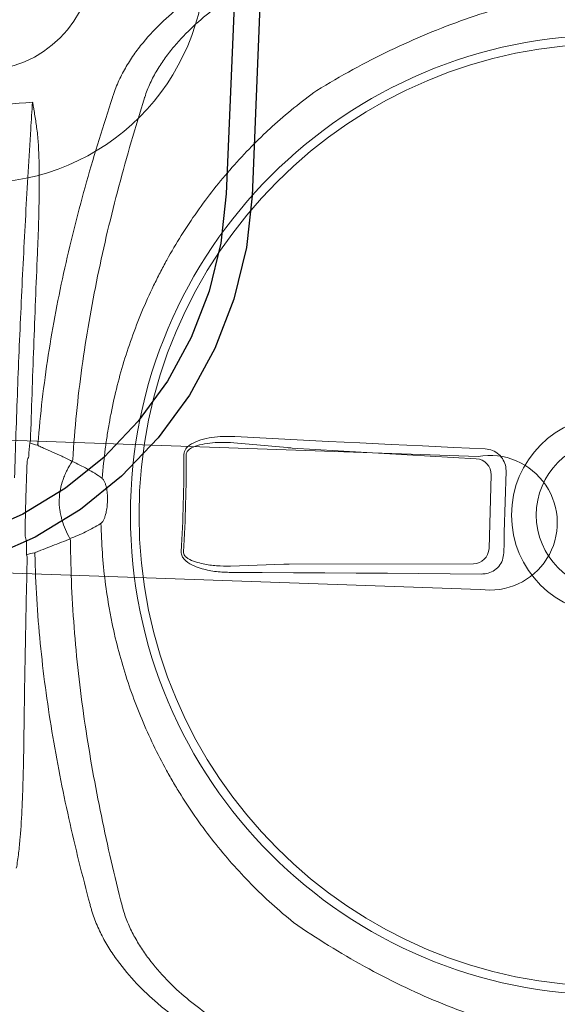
# Model space of a CAD drawing. Header units: millimetres. Extents: x 256680 to 410391, y -77299 to -22623.
# Tile 168 of 202: x 365511 to 365631, y -26467 to -26248. Entities that reach past the tile are written whole.
import ezdxf

# ---------------------------------------------------------------- set-up
doc = ezdxf.new("R2010")
doc.units = ezdxf.units.MM
doc.header["$LTSCALE"] = 2.5
for name, color, linetype, lineweight in [('CKD Equipments', 252, 'Continuous', 0), ('EQUIPMENT', 210, 'Continuous', 0), ('FURNITURES', 30, 'Continuous', 15), ('HATCH LIGHT', 250, 'Continuous', 0), ('K Equipment', 30, 'Continuous', 9)]:
    doc.layers.add(name, color=color, linetype=linetype, lineweight=lineweight)
doc.layers.add('Edges', color=7, linetype='Continuous')

# ---------------------------------------------------------------- blocks, each defined once
blk = doc.blocks.new('awreg')
at = {"layer": 'K Equipment'}
for radius in [50, 25]:
    blk.add_circle((60741.19, 14314.36, -7.42), radius, dxfattribs=at)
blk = doc.blocks.new('G$C62143A14')
at = {"linetype": 'Continuous', "lineweight": 0}
for p, q in [((159.41, 298.28), (158.51, 310.14)), ((186.05, 310.43), (185.4, 298.56)), ((161.16, 256.1), (159.47, 297.14)), ((185.36, 297.41), (184.56, 256.36)), ((181.11, 252.93), (164.68, 252.75))]:
    blk.add_line(p, q, dxfattribs=at)
at = {"linetype": 'Continuous', "lineweight": 0, "flags": 128}
for points in [[(158.93, 254.16), (158.73, 261.15), (158.52, 268.13), (158.3, 275.11), (158.08, 282.09), (157.85, 289.07), (157.62, 296.03), (157.38, 303), (157.14, 309.95)], [(187.42, 310.28), (187.32, 303.32), (187.24, 296.35), (187.15, 289.38), (187.08, 282.4), (187.01, 275.42), (186.94, 268.44), (186.88, 261.45), (186.82, 254.46)], [(182.02, 249.63), (179.75, 249.61), (177.48, 249.59), (175.2, 249.56), (172.93, 249.54), (170.66, 249.51), (168.39, 249.49), (166.11, 249.46), (163.84, 249.43)]]:
    blk.add_lwpolyline(points, dxfattribs=at)
at = {"linetype": 'Continuous', "lineweight": 0}
for radius in [106.93, 105, 22.05, 16.56]:
    blk.add_circle((173.18, 226), radius, dxfattribs=at)
for centre, radius, start, end in [((264.82, 359.79), 5.1, 198.6597, 198.9824), ((155.01, 366.47), 11.7, 289.4003, 291.6643), ((188.33, 366.83), 11.7, 249.5682, 251.8322), ((165.6, 356.38), 6.29, 203.4577, 206.904), ((177.96, 356.51), 6.29, 334.3284, 337.7748), ((157.41, 358.16), 13.42, 294.4256, 295.9261), ((157.61, 342.91), 6.49, 29.2266, 32.2639), ((186.11, 358.47), 13.42, 245.3063, 246.8069), ((168.31, 679.42), 358.79, 268.8832, 272.3492), ((168.31, 679.3), 358.14, 268.8832, 272.3493), ((164.68, 256.28), 3.53, 182.7979, 269.9804), ((181.03, 256.45), 3.53, 271.252, 358.4345)]:
    blk.add_arc(centre, radius, start, end, dxfattribs=at)
for centre, major_axis, ratio, start_param, end_param in [((171.84, 350.64), (37.1, 0.4), 0.145844, 1.830411, 1.913269), ((171.84, 350.64), (37.1, 0.4), 0.145844, 1.228323, 1.311182), ((185.66, 296.81), (-0.02, -3.5), 0.086139, 4.190109, 4.539174), ((159.19, 296.52), (0.09, -3.5), 0.086139, 1.744011, 2.093077)]:
    blk.add_ellipse(centre, major_axis=major_axis, ratio=ratio, start_param=start_param, end_param=end_param, dxfattribs=at)
for points in [[(258.59, 370.05), (259.1, 366.09), (259.61, 362.14), (260.15, 358.18)], [(254.1, 358.33), (256.1, 358.27), (258.12, 358.22), (260.15, 358.18)], [(159.33, 355.6), (159.52, 355.05), (159.71, 354.5), (159.83, 353.87)], [(163.42, 356.11), (163.03, 356), (162.64, 355.89), (162.26, 355.77)], [(181.31, 355.97), (180.93, 356.08), (180.54, 356.19), (180.14, 356.29)], [(183.79, 354.13), (183.89, 354.76), (184.07, 355.32), (184.25, 355.87)], [(159.5, 353.76), (159.55, 353.75), (159.61, 353.75), (159.65, 353.78)], [(159.65, 353.78), (159.71, 353.81), (159.77, 353.84), (159.83, 353.87)], [(183.79, 354.13), (183.85, 354.1), (183.91, 354.07), (183.96, 354.04)], [(183.96, 354.04), (184.01, 354.01), (184.06, 354.01), (184.11, 354.02)], [(162.96, 345.94), (162.94, 345.94), (162.92, 345.95), (162.9, 345.95)], [(163.05, 346.4), (163.06, 346.39), (163.08, 346.39), (163.1, 346.38)], [(180.88, 346.15), (180.86, 346.14), (180.84, 346.13), (180.83, 346.13)], [(261.88, 340.42), (261.88, 340.42), (261.88, 340.42), (261.89, 340.42)], [(82.05, 338.49), (82.05, 338.49), (82.04, 338.48), (82.04, 338.48)], [(82.06, 331.35), (82.01, 331.33), (81.96, 331.32), (81.91, 331.3)], [(262.17, 333.24), (262.12, 333.25), (262.07, 333.27), (262.02, 333.28)]]:
    blk.add_open_spline(points, degree=3, dxfattribs=at)
for points, knots in [([(176.37, 358.94), (182.93, 359), (189.47, 359.03), (199.27, 359.03), (202.53, 359.03), (209.05, 359), (212.31, 358.99), (218.81, 358.93), (222.06, 358.9), (228.52, 358.82), (231.74, 358.78), (241.38, 358.62), (247.76, 358.49), (254.1, 358.33)], [0, 0, 0, 0, 0.25, 0.25, 0.375, 0.375, 0.5, 0.5, 0.625, 0.625, 0.75, 0.75, 1, 1, 1, 1]), ([(260, 358.13), (259.94, 358.11), (259.88, 358.09), (259.76, 358.07), (259.7, 358.05), (259.52, 358.01), (259.39, 357.99), (259.03, 357.91), (258.79, 357.86), (258.06, 357.71), (257.57, 357.62), (256.11, 357.33), (255.14, 357.15), (254.16, 356.97)], [0, 0, 0, 0, 0.03125, 0.03125, 0.0625, 0.0625, 0.125, 0.125, 0.25, 0.25, 0.5, 0.5, 1, 1, 1, 1]), ([(259.99, 358.16), (260.03, 358.16), (260.08, 358.17), (260.13, 358.18), (260.13, 358.18), (260.14, 358.18), (260.15, 358.18)], [0, 0, 0, 0, 0.0002027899, 0.0002027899, 0.0002027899, 0.000241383, 0.000241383, 0.000241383, 0.000241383]), ([(260, 358.13), (260.04, 358.14), (260.08, 358.16), (260.13, 358.17), (260.14, 358.18), (260.14, 358.18), (260.15, 358.18)], [0, 0, 0, 0, 0.0002012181, 0.0002012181, 0.0002012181, 0.0002381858, 0.0002381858, 0.0002381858, 0.0002381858]), ([(158.9, 355.44), (151.92, 355.34), (144.94, 355.22), (131.01, 354.94), (124.06, 354.78), (117.12, 354.6)], [0, 0, 0, 0, 0.5, 0.5, 1, 1, 1, 1]), ([(180.14, 356.29), (178.75, 356.29), (177.36, 356.29), (174.57, 356.28), (171.78, 356.26), (168.99, 356.22), (166.21, 356.17), (164.81, 356.14), (163.42, 356.11)], [0, 0, 0, 0, 0.25, 0.25, 0.5, 0.75, 0.75, 1, 1, 1, 1]), ([(226.5, 355.78), (219.55, 355.81), (212.59, 355.82), (198.65, 355.8), (191.67, 355.77), (184.68, 355.72)], [0, 0, 0, 0, 0.5, 0.5, 1, 1, 1, 1]), ([(254.16, 356.97), (253.59, 356.87), (253.02, 356.78), (251.88, 356.63), (251.31, 356.57), (249.59, 356.4), (248.44, 356.3), (245, 356.08), (242.7, 355.98), (238.08, 355.85), (235.77, 355.81), (231.14, 355.77), (228.82, 355.77), (226.5, 355.78)], [0, 0, 0, 0, 0.0625, 0.0625, 0.125, 0.125, 0.25, 0.25, 0.5, 0.5, 0.75, 0.75, 1, 1, 1, 1]), ([(82.05, 338.49), (88.31, 340.43), (94.62, 342.26), (104.17, 344.77), (107.37, 345.57), (113.78, 347.08), (117, 347.79), (126.68, 349.77), (133.19, 350.9), (143.02, 352.25), (146.31, 352.64), (152.9, 353.29), (156.2, 353.56), (159.5, 353.76)], [0, 0, 0, 0, 0.25, 0.25, 0.375, 0.375, 0.5, 0.5, 0.75, 0.75, 0.875, 0.875, 1, 1, 1, 1]), ([(117.12, 354.6), (114.8, 354.54), (112.49, 354.49), (107.86, 354.43), (105.55, 354.42), (100.93, 354.46), (98.63, 354.5), (95.17, 354.66), (94.02, 354.72), (92.3, 354.86), (91.73, 354.91), (90.59, 355.04), (90.02, 355.11), (89.45, 355.2)], [0, 0, 0, 0, 0.25, 0.25, 0.5, 0.5, 0.75, 0.75, 0.875, 0.875, 0.9375, 0.9375, 1, 1, 1, 1]), ([(159.99, 353.53), (160.13, 353.19), (160.28, 352.84), (160.43, 352.5), (160.72, 351.82), (161.01, 351.14), (161.3, 350.47), (161.59, 349.79), (161.88, 349.11), (162.18, 348.43), (162.47, 347.76), (162.76, 347.08), (163.05, 346.4)], [0.0002616, 0.0002616, 0.0002616, 0.0002616, 0.00188464, 0.00188464, 0.00188464, 0.00508207, 0.00508207, 0.00508207, 0.00827951, 0.00827951, 0.00827951, 0.01147698, 0.01147698, 0.01147698, 0.01147698]), ([(180.5, 346.27), (181.01, 347.27), (181.28, 347.96), (181.56, 348.64), (181.83, 349.32), (182.11, 350.01), (182.38, 350.69), (182.66, 351.38), (182.94, 352.06), (183.21, 352.74), (183.35, 353.09), (183.49, 353.44), (183.64, 353.79)], [0, 0, 0, 0, 0.00319655, 0.00319655, 0.00319655, 0.00639307, 0.00639307, 0.00639307, 0.00958958, 0.00958958, 0.00958958, 0.01121538, 0.01121538, 0.01121538, 0.01121538]), ([(184.11, 354.02), (187.42, 353.89), (190.73, 353.7), (197.33, 353.19), (200.62, 352.87), (210.48, 351.74), (217.01, 350.75), (226.74, 348.97), (229.97, 348.33), (236.41, 346.95), (239.63, 346.22), (249.23, 343.92), (255.57, 342.23), (261.88, 340.42)], [0, 0, 0, 0, 0.125, 0.125, 0.25, 0.25, 0.5, 0.5, 0.625, 0.625, 0.75, 0.75, 1, 1, 1, 1]), ([(180.5, 346.27), (179.86, 346.65), (179.19, 347.01), (178.15, 347.48), (177.8, 347.62), (177.09, 347.9), (176.73, 348.02), (174.91, 348.58), (173.41, 348.82), (171.09, 348.8), (170.32, 348.73), (169.18, 348.53), (168.8, 348.44), (168.06, 348.25), (167.7, 348.14), (165.9, 347.54), (164.56, 346.88), (163.28, 346.09)], [0, 0, 0, 0, 0.125, 0.125, 0.1875, 0.1875, 0.25, 0.25, 0.5, 0.5, 0.625, 0.625, 0.6875, 0.6875, 0.75, 0.75, 1, 1, 1, 1]), ([(162.9, 345.95), (156.01, 345.65), (149.15, 345.08), (138.9, 343.85), (135.48, 343.38), (128.69, 342.33), (125.3, 341.74), (115.17, 339.84), (108.47, 338.36), (98.51, 335.9), (95.2, 335.04), (88.61, 333.25), (85.33, 332.31), (82.06, 331.35)], [0, 0, 0, 0, 0.25, 0.25, 0.375, 0.375, 0.5, 0.5, 0.75, 0.75, 0.875, 0.875, 1, 1, 1, 1]), ([(163.28, 346.09), (163.79, 344.92), (164.33, 343.78), (165.22, 342.1), (165.53, 341.55), (166.18, 340.47), (166.53, 339.93), (166.9, 339.41)], [0, 0, 0, 0, 0.5, 0.5, 0.75, 0.75, 1, 1, 1, 1]), ([(177.03, 339.52), (177.39, 340.05), (177.72, 340.59), (178.35, 341.69), (178.65, 342.25), (179.5, 343.94), (180.02, 345.1), (180.5, 346.27)], [0, 0, 0, 0, 0.25, 0.25, 0.5, 0.5, 1, 1, 1, 1]), ([(262.02, 333.28), (258.73, 334.18), (255.43, 335.04), (248.8, 336.69), (245.48, 337.48), (235.46, 339.73), (228.74, 341.06), (218.57, 342.75), (215.17, 343.26), (208.35, 344.16), (204.93, 344.56), (194.65, 345.57), (187.78, 345.99), (180.88, 346.15)], [0, 0, 0, 0, 0.125, 0.125, 0.25, 0.25, 0.5, 0.5, 0.625, 0.625, 0.75, 0.75, 1, 1, 1, 1]), ([(261.89, 340.42), (262.18, 340.34), (262.47, 340.26), (263.05, 340.09), (263.34, 340), (264.19, 339.71), (264.75, 339.51), (266.4, 338.85), (267.46, 338.35), (269.53, 337.27), (270.53, 336.68), (272.48, 335.43), (273.41, 334.77), (276.1, 332.73), (277.76, 331.28), (280.86, 328.24), (282.3, 326.66), (283.99, 324.62), (284.32, 324.21), (284.96, 323.38), (285.28, 322.97), (286.2, 321.73), (286.79, 320.9), (288.47, 318.4), (289.48, 316.71), (291.29, 313.34), (292.1, 311.64), (293.13, 309.09), (293.45, 308.23), (294.02, 306.53), (294.28, 305.68), (294.5, 304.84)], [0, 0, 0, 0, 0.015625, 0.015625, 0.03125, 0.03125, 0.0625, 0.0625, 0.125, 0.125, 0.1875, 0.1875, 0.25, 0.25, 0.375, 0.375, 0.5, 0.5, 0.53125, 0.53125, 0.5625, 0.5625, 0.625, 0.625, 0.75, 0.75, 0.875, 0.875, 0.9375, 0.9375, 1, 1, 1, 1]), ([(50.2, 302.21), (50.41, 303.06), (50.64, 303.91), (51.18, 305.63), (51.48, 306.49), (52.46, 309.06), (53.22, 310.78), (54.96, 314.19), (55.94, 315.9), (57.56, 318.43), (58.13, 319.28), (59.03, 320.54), (59.34, 320.96), (59.96, 321.8), (60.29, 322.21), (61.93, 324.29), (63.33, 325.9), (66.37, 329.01), (68, 330.49), (70.64, 332.59), (71.56, 333.27), (73.48, 334.56), (74.47, 335.17), (76.51, 336.3), (77.56, 336.82), (79.2, 337.51), (79.75, 337.73), (80.6, 338.03), (80.88, 338.13), (81.46, 338.31), (81.75, 338.4), (82.04, 338.48)], [0, 0, 0, 0, 0.0625, 0.0625, 0.125, 0.125, 0.25, 0.25, 0.375, 0.375, 0.4375, 0.4375, 0.46875, 0.46875, 0.5, 0.5, 0.625, 0.625, 0.75, 0.75, 0.8125, 0.8125, 0.875, 0.875, 0.9375, 0.9375, 0.96875, 0.96875, 0.984375, 0.984375, 1, 1, 1, 1]), ([(79.75, 293.03), (82.31, 296.45), (85.04, 299.7), (90.82, 305.84), (93.86, 308.74), (100.26, 314.21), (103.61, 316.77), (108.01, 319.76), (108.9, 320.35), (110.69, 321.5), (111.6, 322.06), (114.34, 323.72), (116.19, 324.76), (121.81, 327.74), (125.65, 329.52), (133.49, 332.64), (137.5, 334), (142.63, 335.43), (143.66, 335.7), (145.73, 336.21), (146.78, 336.46), (149.91, 337.15), (152, 337.55), (158.29, 338.58), (162.49, 339.04), (166.97, 339.32)], [0, 0, 0, 0, 0.125, 0.125, 0.25, 0.25, 0.375, 0.375, 0.40625, 0.40625, 0.4375, 0.4375, 0.5, 0.5, 0.625, 0.625, 0.75, 0.75, 0.78125, 0.78125, 0.8125, 0.8125, 0.875, 0.875, 1, 1, 1, 1]), ([(166.9, 339.41), (166.97, 339.32), (167.04, 339.24), (167.21, 339.09), (167.3, 339.02), (167.59, 338.84), (167.79, 338.74), (168.21, 338.57), (168.43, 338.5), (168.86, 338.38), (169.08, 338.33), (169.74, 338.21), (170.18, 338.15), (171.08, 338.08), (171.53, 338.07), (172.43, 338.08), (172.88, 338.1), (173.77, 338.19), (174.21, 338.25), (174.86, 338.39), (175.08, 338.45), (175.51, 338.58), (175.72, 338.65), (176.14, 338.83), (176.35, 338.93), (176.63, 339.12), (176.72, 339.19), (176.89, 339.34), (176.96, 339.43), (177.03, 339.52)], [0, 0, 0, 0, 0.03125, 0.03125, 0.0625, 0.0625, 0.125, 0.125, 0.1875, 0.1875, 0.25, 0.25, 0.375, 0.375, 0.5, 0.5, 0.625, 0.625, 0.75, 0.75, 0.8125, 0.8125, 0.875, 0.875, 0.9375, 0.9375, 0.96875, 0.96875, 1, 1, 1, 1]), ([(176.96, 339.43), (179.33, 339.32), (181.45, 339.19), (184.64, 338.91), (185.7, 338.8), (187.83, 338.55), (188.88, 338.42), (194.15, 337.67), (198.29, 336.84), (206.46, 334.76), (210.49, 333.5), (216.42, 331.29), (218.39, 330.49), (221.31, 329.22), (222.28, 328.78), (224.21, 327.87), (225.17, 327.41), (229.93, 325.02), (233.59, 322.91), (240.66, 318.33), (244.06, 315.86), (248.96, 311.86), (250.56, 310.48), (252.91, 308.34), (253.69, 307.62), (255.22, 306.14), (255.98, 305.39), (259.71, 301.59), (262.53, 298.39), (265.16, 295.03)], [0, 0, 0, 0, 0.0625, 0.0625, 0.09375, 0.09375, 0.125, 0.125, 0.25, 0.25, 0.375, 0.375, 0.4375, 0.4375, 0.46875, 0.46875, 0.5, 0.5, 0.625, 0.625, 0.75, 0.75, 0.8125, 0.8125, 0.84375, 0.84375, 0.875, 0.875, 1, 1, 1, 1]), ([(81.91, 331.3), (81.36, 331.14), (80.83, 330.96), (79.77, 330.57), (79.26, 330.35), (77.73, 329.68), (76.75, 329.18), (75.33, 328.37), (74.86, 328.09), (73.94, 327.5), (73.48, 327.2), (72.15, 326.27), (71.29, 325.63), (68.84, 323.63), (67.32, 322.21), (64.5, 319.27), (63.18, 317.74), (60.74, 314.58), (59.62, 312.99), (57.58, 309.77), (56.66, 308.15), (55.43, 305.71), (55.04, 304.9), (54.31, 303.27), (53.97, 302.45), (53.04, 300), (52.53, 298.38), (52.13, 296.78)], [0, 0, 0, 0, 0.03125, 0.03125, 0.0625, 0.0625, 0.125, 0.125, 0.15625, 0.15625, 0.1875, 0.1875, 0.25, 0.25, 0.375, 0.375, 0.5, 0.5, 0.625, 0.625, 0.75, 0.75, 0.8125, 0.8125, 0.875, 0.875, 1, 1, 1, 1]), ([(292.69, 299.36), (292.26, 300.96), (291.71, 302.57), (290.72, 305), (290.36, 305.81), (289.6, 307.43), (289.2, 308.23), (287.91, 310.65), (286.95, 312.24), (284.85, 315.42), (283.7, 316.99), (281.18, 320.09), (279.83, 321.59), (276.94, 324.47), (275.4, 325.86), (272.9, 327.8), (272.03, 328.43), (270.67, 329.33), (270.21, 329.62), (269.28, 330.18), (268.8, 330.46), (267.36, 331.24), (266.37, 331.72), (264.32, 332.57), (263.27, 332.94), (262.17, 333.24)], [0, 0, 0, 0, 0.125, 0.125, 0.1875, 0.1875, 0.25, 0.25, 0.375, 0.375, 0.5, 0.5, 0.625, 0.625, 0.75, 0.75, 0.8125, 0.8125, 0.84375, 0.84375, 0.875, 0.875, 0.9375, 0.9375, 1, 1, 1, 1]), ([(157.14, 309.95), (157.13, 311.04), (157.12, 313.22), (157.56, 316.01), (158.26, 318.33), (159.01, 319.82), (159.93, 320.77), (160.64, 321.18), (161.14, 321.21), (161.33, 321.23)], [0, 0, 0, 0, 0.25332, 0.506196, 0.65059, 0.817687, 0.886369, 0.955719, 1, 1, 1, 1]), ([(161.31, 320.69), (161.18, 320.69), (160.86, 320.66), (160.54, 320.45), (160.2, 320.13), (159.65, 319.36), (159.16, 317.99), (158.7, 315.82), (158.44, 313.21), (158.49, 311.17), (158.51, 310.14)], [0, 0, 0, 0, 0.034894, 0.07906, 0.092988, 0.155615, 0.320186, 0.468315, 0.732642, 1, 1, 1, 1]), ([(182.99, 321.46), (183.22, 321.44), (183.67, 321.42), (184.43, 321.02), (185.38, 320.07), (186.27, 318.31), (186.94, 316.01), (187.36, 313.28), (187.4, 311.36), (187.42, 310.28)], [0, 0, 0, 0, 0.0522268, 0.1042313, 0.1923821, 0.3606157, 0.5543927, 0.7486822, 1, 1, 1, 1]), ([(186.05, 310.43), (186.05, 311.45), (186.05, 313.24), (185.78, 315.8), (185.34, 317.95), (184.73, 319.59), (184.06, 320.51), (183.55, 320.86), (183.22, 320.94), (183.06, 320.93), (183.01, 320.93)], [0, 0, 0, 0, 0.265211, 0.46586, 0.668447, 0.834858, 0.915193, 0.958561, 0.988769, 1, 1, 1, 1]), ([(265.16, 295.03), (266.9, 292.42), (268.56, 289.8), (271.72, 284.5), (273.22, 281.83), (276.08, 276.42), (277.43, 273.7), (279.98, 268.18), (281.17, 265.39), (283.41, 259.74), (284.44, 256.91), (285.85, 252.62), (286.3, 251.18), (287.14, 248.29), (287.54, 246.84), (288.29, 243.91), (288.64, 242.44), (289.27, 239.47), (289.55, 237.97), (290.02, 234.96), (290.22, 233.44), (290.43, 231.13), (290.49, 230.35), (290.55, 229.19), (290.56, 228.8), (290.59, 228.01), (290.6, 227.62), (290.62, 225.65), (290.56, 224.09), (290.35, 221.02), (290.18, 219.49), (289.77, 216.47), (289.52, 214.97), (288.95, 211.99), (288.63, 210.51), (287.95, 207.58), (287.58, 206.12), (286.8, 203.23), (286.38, 201.79), (285.07, 197.5), (284.11, 194.66), (280.98, 186.21), (278.56, 180.65), (274.42, 172.38), (272.96, 169.66), (269.9, 164.27), (268.3, 161.61), (266.62, 158.98)], [0, 0, 0, 0, 0.0625, 0.0625, 0.125, 0.125, 0.1875, 0.1875, 0.25, 0.25, 0.3125, 0.3125, 0.34375, 0.34375, 0.375, 0.375, 0.40625, 0.40625, 0.4375, 0.4375, 0.46875, 0.46875, 0.484375, 0.484375, 0.492188, 0.492188, 0.5, 0.5, 0.53125, 0.53125, 0.5625, 0.5625, 0.59375, 0.59375, 0.625, 0.625, 0.65625, 0.65625, 0.6875, 0.6875, 0.75, 0.75, 0.875, 0.875, 0.9375, 0.9375, 1, 1, 1, 1]), ([(81.21, 156.98), (79.47, 159.59), (77.81, 162.21), (74.65, 167.51), (73.14, 170.18), (70.29, 175.58), (68.94, 178.31), (66.39, 183.83), (65.2, 186.62), (62.96, 192.26), (61.93, 195.1), (60.52, 199.39), (60.07, 200.83), (59.22, 203.72), (58.82, 205.17), (58.08, 208.1), (57.73, 209.57), (57.1, 212.54), (56.82, 214.04), (56.34, 217.05), (56.15, 218.57), (55.94, 220.88), (55.88, 221.66), (55.82, 222.82), (55.8, 223.21), (55.78, 224), (55.77, 224.39), (55.75, 226.36), (55.8, 227.92), (56.02, 230.99), (56.19, 232.52), (56.6, 235.54), (56.85, 237.04), (57.42, 240.02), (57.73, 241.5), (58.42, 244.43), (58.79, 245.89), (59.57, 248.78), (59.98, 250.22), (61.29, 254.51), (62.26, 257.35), (65.39, 265.8), (67.81, 271.36), (71.95, 279.63), (73.4, 282.35), (76.46, 287.74), (78.07, 290.4), (79.75, 293.03)], [0, 0, 0, 0, 0.0625, 0.0625, 0.125, 0.125, 0.1875, 0.1875, 0.25, 0.25, 0.3125, 0.3125, 0.34375, 0.34375, 0.375, 0.375, 0.40625, 0.40625, 0.4375, 0.4375, 0.46875, 0.46875, 0.484375, 0.484375, 0.492187, 0.492187, 0.5, 0.5, 0.53125, 0.53125, 0.5625, 0.5625, 0.59375, 0.59375, 0.625, 0.625, 0.65625, 0.65625, 0.6875, 0.6875, 0.75, 0.75, 0.875, 0.875, 0.9375, 0.9375, 1, 1, 1, 1]), ([(186.82, 254.46), (186.77, 253.91), (186.65, 252.81), (185.8, 251.35), (184.55, 250.26), (183.21, 249.71), (182.35, 249.65), (182.02, 249.63)], [0, 0, 0, 0, 0.21899, 0.438068, 0.655087, 0.870478, 1, 1, 1, 1]), ([(163.84, 249.43), (163.3, 249.48), (162.2, 249.57), (160.74, 250.39), (159.63, 251.6), (159.05, 252.94), (158.97, 253.82), (158.93, 254.16)], [0, 0, 0, 0, 0.216319, 0.432689, 0.648031, 0.863773, 1, 1, 1, 1])]:
    blk.add_open_spline(points, degree=3, knots=knots, dxfattribs=at)
at = {"layer": 'CKD Equipments'}
blk.add_arc((170.42, 252.78), 15, 173.8395, 12.3466, dxfattribs=at)
blk.add_arc((170.42, 252.78), 15, 173.8395, 12.3466, dxfattribs=at)
blk.add_arc((170.42, 252.78), 15, 173.8395, 12.3466, dxfattribs=at)
blk.add_arc((170.42, 252.78), 15, 173.8395, 12.3466, dxfattribs=at)
blk.add_arc((170.42, 252.78), 15, 173.8395, 12.3466, dxfattribs=at)
blk.add_arc((170.42, 252.78), 15, 173.8395, 12.3466, dxfattribs=at)
at = {"layer": 'EQUIPMENT'}
for points in [[(155.51, 254.39), (154.92, 413.78)], [(155.51, 254.39), (154.92, 413.78)], [(155.51, 254.39), (154.92, 413.78)], [(155.51, 254.39), (154.92, 413.78)], [(155.51, 254.39), (154.92, 413.78)], [(155.51, 254.39), (154.92, 413.78)], [(155.51, 254.39), (154.92, 413.78)], [(155.51, 254.39), (154.92, 413.78)], [(184.49, 414.24), (185.08, 255.99)], [(184.49, 414.24), (185.08, 255.99)], [(184.49, 414.24), (185.08, 255.99)], [(184.49, 414.24), (185.08, 255.99)], [(184.49, 414.24), (185.08, 255.99)], [(184.49, 414.24), (185.08, 255.99)], [(184.49, 414.24), (185.08, 255.99)], [(184.49, 414.24), (185.08, 255.99)]]:
    blk.add_lwpolyline(points, dxfattribs=at)
blk.add_arc((170.42, 252.78), 15, 173.8395, 12.3466, dxfattribs=at)
blk.add_arc((170.42, 252.78), 15, 173.8395, 12.3466, dxfattribs=at)
blk = doc.blocks.new('boilerplan')
at = {"layer": 'Edges'}
for p, q in [((227.28, 102.98), (222.39, 112.89)), ((222.27, 100.08), (217.05, 110.68)), ((233.42, 93.79), (227.28, 102.98)), ((228.84, 90.26), (222.27, 100.08)), ((240.71, 85.47), (233.42, 93.79)), ((236.62, 81.38), (228.84, 90.26)), ((249.02, 78.19), (240.71, 85.47)), ((245.5, 73.6), (236.62, 81.38)), ((258.21, 72.04), (249.02, 78.19)), ((255.32, 67.04), (245.5, 73.6)), ((268.13, 67.16), (258.21, 72.04)), ((265.92, 61.81), (255.32, 67.04)), ((278.6, 63.6), (268.13, 67.16)), ((277.1, 58.02), (265.92, 61.81)), ((289.44, 61.45), (278.6, 63.6)), ((300.46, 60.72), (289.44, 61.45)), ((693.38, 60.72), (300.46, 60.72)), ((288.68, 55.71), (277.1, 58.02)), ((300.27, 54.95), (288.68, 55.71)), ((399.3, 54.95), (300.27, 54.95))]:
    blk.add_line(p, q, dxfattribs=at)
blk = doc.blocks.new('G$C6845078B')
blk.add_blockref('boilerplan', (-210.19, -41.12))

msp = doc.modelspace()

# ---------------------------------------------------------------- hatches: boundary and pattern name
at = {"layer": 'HATCH LIGHT', "true_color": 0x636466}
h = msp.add_hatch(dxfattribs=at)
h.set_pattern_fill('ANSI32', color=251, scale=6)
h.set_pattern_definition([(45, (300231.21, -46725.026), (-40.411153, 40.411153), []), (45, (300258.15, -46725.026), (-40.411153, 40.411153), [])])
h.paths.add_polyline_path([(377374.05, -32589.97), (377180.11, -32638.82), (377361.65, -33359.69), (364809, -33359.58, -0.000263), (364794.47, -33559.58), (377618.26, -33559.7)])
h.paths.add_polyline_path([(365222.94, -25157.06), (365022.86, -25157.06, -0.011972), (364541.64, -34256.03), (364742.23, -34256.03, 0.01196)])
h.paths.add_polyline_path([(365206.57, -25697.6), (374885.51, -26046.56, 0.003501), (375379.58, -26800.64), (375547.21, -26691.53), (374997.1, -25850.46), (365212.8, -25497.7, -0.000262)])
h = msp.add_hatch(dxfattribs=at)
h.set_pattern_fill('ANSI37', color=251, scale=8)
h.set_pattern_definition([(45, (300231.21, -46725.026), (-17.960512, 17.960512), []), (135, (300231.21, -46725.026), (-17.960512, -17.960512), [])])
edge = h.paths.add_edge_path()
edge.add_line((368000.11, -25798.32), (365206.57, -25697.6))
edge.add_arc((174809.21, -19659.44), 190493.08, 356.5735369, 358.1835586, ccw=False)
edge.add_line((364961.75, -31044.72), (367810.97, -31044.74))
edge.add_line((367810.97, -31044.74), (367937.47, -27535.69))
edge.add_line((367937.47, -27535.69), (367837.54, -27532.09))
edge.add_line((367837.54, -27532.09), (367808.28, -28343.52))
edge.add_line((367808.28, -28343.52), (367808.29, -28343.52))
edge.add_line((367808.29, -28343.52), (367743.44, -30142.35))
edge.add_line((367743.44, -30142.35), (367714.51, -30944.74))
edge.add_line((367714.51, -30944.74), (365082.8, -30944.72))
edge.add_line((365082.8, -30944.72), (365208.82, -27449.28))
edge.add_line((365208.82, -27449.28), (366208.17, -27485.31))
edge.add_line((366208.17, -27485.31), (366249.57, -27486.81))
edge.add_line((366249.57, -27486.81), (366253.17, -27386.87))
edge.add_line((366253.17, -27386.87), (365212.43, -27349.35))
edge.add_line((365212.43, -27349.35), (365268.33, -25799.9))
edge.add_line((365268.33, -25799.9), (366767.36, -25853.94))
edge.add_line((366767.36, -25853.94), (366756.55, -26153.75))
edge.add_line((366756.55, -26153.75), (366733.15, -26801.7))
edge.add_line((366733.15, -26801.7), (366730.5, -26874.86))
edge.add_line((366730.5, -26874.86), (366830.44, -26878.47))
edge.add_line((366830.44, -26878.47), (366867.24, -25857.54))
edge.add_line((366867.24, -25857.54), (367896.57, -25894.65))
edge.add_line((367896.57, -25894.65), (367869.96, -26632.68))
edge.add_line((367869.96, -26632.68), (367969.9, -26636.28))
edge.add_line((367969.9, -26636.28), (368000.11, -25798.32))

# ---------------------------------------------------------------- block references
at = {"layer": 'CKD Equipments', "ltscale": 10, "rotation": 87.62417962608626}
msp.add_blockref('G$C6845078B', (365573.14, -26377.51, 7.42), dxfattribs=at)
at = {"layer": 'CKD Equipments', "ltscale": 0.25, "rotation": 87.79023278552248}
msp.add_blockref('G$C62143A14', (365862.04, -26539.83), dxfattribs=at)
at = {"layer": 'FURNITURES', "xscale": -1, "rotation": 87.79023278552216}
msp.add_blockref('awreg', (382148.45, 33910.03, 7.42), dxfattribs=at)

doc.saveas('drawing.dxf')
